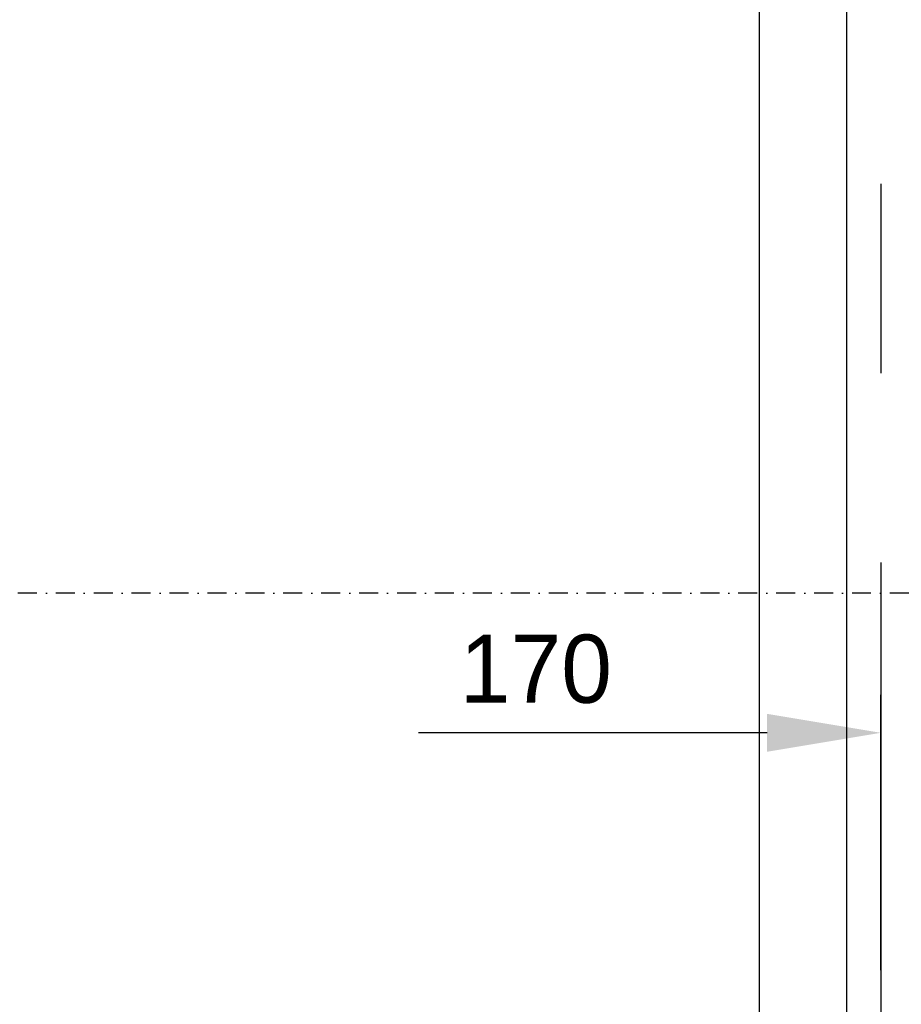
# Model space of a CAD drawing. Extents: x 9010 to 343255, y 15280 to 659207.
# Tile 32 of 76: x 80980 to 83307, y 34028 to 36627. Entities that reach past the tile are written whole.
import ezdxf

# ---------------------------------------------------------------- set-up
doc = ezdxf.new("R2010")
doc.units = 0
doc.header["$LTSCALE"] = 100
for name, pattern in [('CENTER2', [11.25, 7.5, -1.25, 1.25, -1.25]), ('CENTERX2', [40, 25, -5, 5, -5]), ('DASHDOT', [1, 0.5, -0.25, 0, -0.25])]:
    doc.linetypes.add(name, pattern=pattern)
doc.layers.get('0').update_dxf_attribs({"linetype": 'CONTINUOUS'})
doc.layers.get('DEFPOINTS').update_dxf_attribs({"linetype": 'CONTINUOUS'})
for name, color, linetype in [('21', 11, 'CONTINUOUS'), ('BOUW', 8, 'CONTINUOUS'), ('STRAMIEN', 1, 'CENTER2')]:
    doc.layers.add(name, color=color, linetype=linetype)
doc.styles.add('BURO-018', font='BUROFONT.shx', dxfattribs={"height": 180})

msp = doc.modelspace()

# ---------------------------------------------------------------- linework, layer by layer
at = {"color": 1, "linetype": 'BYBLOCK'}
for p, q in [((83252.9, 34117.7), (83252.9, 34844.5)), ((82952.9, 34744.5), (82032.2, 34744.5))]:
    msp.add_line(p, q, dxfattribs=at)
msp.add_solid([(82952.9, 34794.5), (82952.9, 34694.5), (83252.9, 34744.5)], dxfattribs=at)
at = {"layer": '21', "linetype": 'DASHDOT'}
msp.add_line((84328.3, 35112.9), (75520.5, 35112.9), dxfattribs=at)
at = {"layer": 'BOUW', "linetype": 'CONTINUOUS'}
for p, q in [((82932.9, 25507.6), (82932.9, 58137.6)), ((83162.9, 54864.6), (83162.9, 25737.6))]:
    msp.add_line(p, q, dxfattribs=at)
at = {"layer": 'DEFPOINTS', "color": 0, "linetype": 'BYBLOCK'}
msp.add_point((83252.9, 34744.5), dxfattribs=at)
at = {"layer": 'STRAMIEN', "linetype": 'CENTERX2'}
msp.add_lwpolyline([(83252.9, 51193.9), (83252.9, 25320.1)], dxfattribs=at)

# ---------------------------------------------------------------- texts
at = {"color": 1, "linetype": 'BYBLOCK', "insert": (82342.5, 34912.4), "char_height": 180, "attachment_point": 5, "style": 'BURO-018'}
msp.add_mtext('170', dxfattribs=at)

doc.saveas('drawing.dxf')
